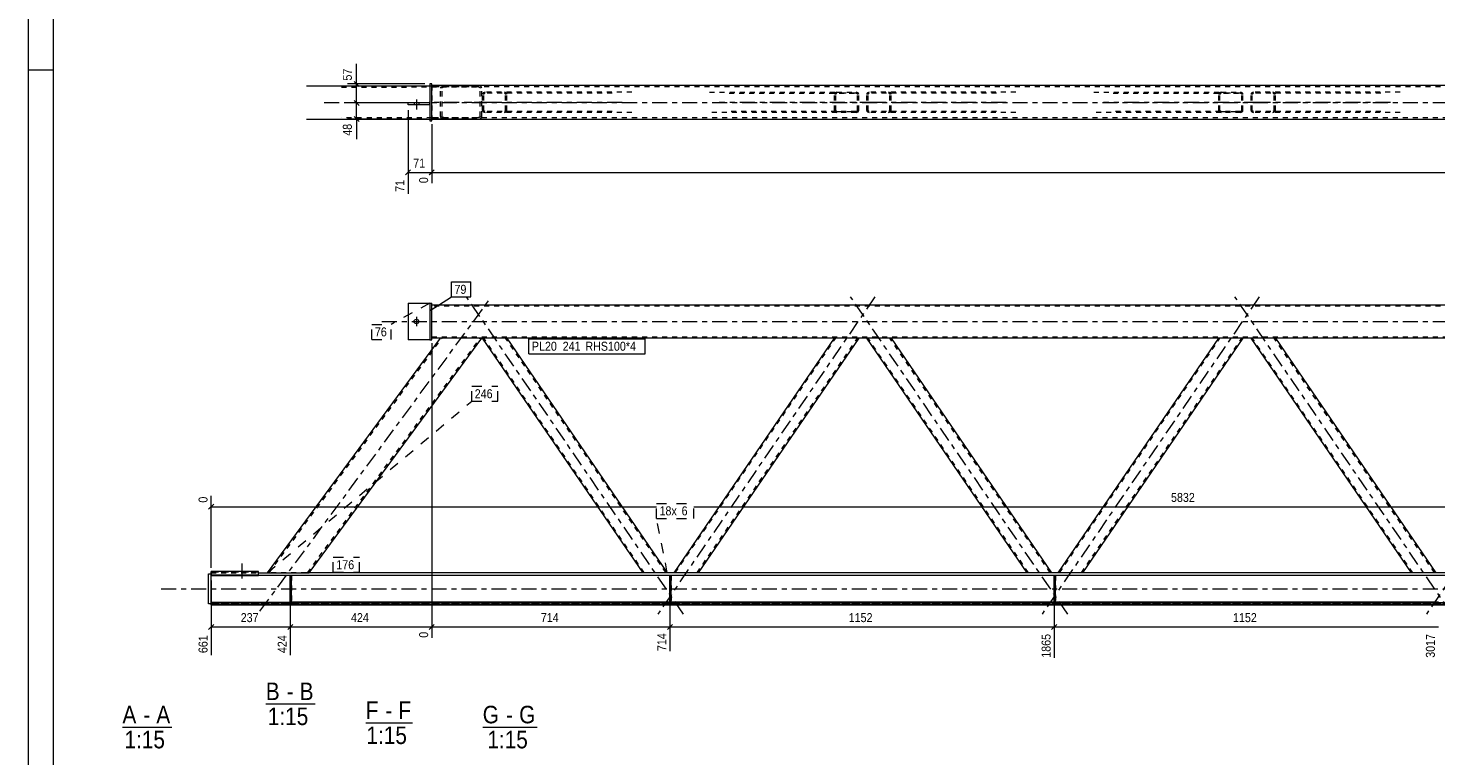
# Model space of a CAD drawing. Header units: millimetres. Extents: x 0 to 914, y 0 to 610.
# Tile 2 of 11: x 0 to 281, y 160 to 305. Entities that reach past the tile are written whole.
import ezdxf

# ---------------------------------------------------------------- set-up
doc = ezdxf.new("R2010")
doc.units = ezdxf.units.MM
for name, pattern in [('XKITLINE00', [0]), ('XKITLINE01', [4, 1, -1, 1, -1]), ('XKITLINE02', [4, 2, -2]), ('XKITLINE03', [6, 3, -1, 1, -1])]:
    doc.linetypes.add(name, pattern=pattern)
for name, color, linetype, lineweight in [('Arkusz rysunku', 3, 'Continuous', 0), ('Element', 2, 'Continuous', 0), ('Inny typ obiektu', 7, 'Continuous', 0), ('Wymiar', 4, 'Continuous', 0), ('Znak elementu', 2, 'Continuous', 0), ('Śruba', 3, 'Continuous', 0)]:
    doc.layers.add(name, color=color, linetype=linetype, lineweight=lineweight)
doc.styles.add('ARIAL', font='ARIAL.TTF')

msp = doc.modelspace()

# ---------------------------------------------------------------- linework, layer by layer
at = {"layer": 'Arkusz rysunku', "linetype": 'XKITLINE00', "lineweight": 0}
for p, q in [((0, 610), (0, 0)), ((5, 605), (5, 5)), ((5, 297), (0, 297))]:
    msp.add_line(p, q, dxfattribs=at)
at = {"layer": 'Element', "linetype": 'XKITLINE00', "lineweight": 0}
for p, q in [((55.63, 293.88), (80.22, 293.88)), ((80.22, 294.22), (80.22, 286.89)), ((80.62, 294.22), (80.22, 294.22)), ((80.62, 286.89), (80.62, 294.22)), ((790.1, 293.89), (80.62, 293.89)), ((75.89, 290.02), (75.89, 290.42)), ((80.22, 290.42), (75.89, 290.42)), ((80.22, 290.02), (75.89, 290.02)), ((80.22, 290.02), (80.22, 290.42)), ((55.63, 287.21), (80.22, 287.22)), ((80.22, 286.89), (80.62, 286.89)), ((80.62, 287.22), (790.1, 287.22)), ((89.97, 287.22), (80.62, 287.22)), ((82.99, 287.22), (83.01, 287.22)), ((75.89, 250.44), (75.89, 243.11)), ((75.89, 250.44), (80.22, 250.44)), ((80.22, 250.44), (80.22, 243.11)), ((80.22, 250.44), (80.62, 250.44)), ((80.62, 243.11), (80.62, 250.44)), ((80.62, 250.11), (790.1, 250.11)), ((47.84, 196.61), (82.34, 243.44)), ((56.12, 196.61), (90.63, 243.44)), ((80.22, 243.11), (75.89, 243.11)), ((80.22, 243.11), (80.62, 243.11)), ((82.35, 243.44), (80.62, 243.44)), ((82.4, 243.44), (82.35, 243.44)), ((82.76, 243.44), (82.4, 243.44)), ((90.63, 243.44), (82.76, 243.44)), ((780.1, 243.44), (90.63, 243.44)), ((122.82, 196.61), (90.77, 243.44)), ((95.62, 243.44), (127.67, 196.61)), ((129.02, 196.61), (161.07, 243.44)), ((165.92, 243.44), (133.87, 196.61)), ((199.57, 196.61), (167.53, 243.44)), ((172.38, 243.44), (204.42, 196.61)), ((205.78, 196.61), (237.83, 243.44)), ((242.67, 243.44), (210.63, 196.61)), ((276.33, 196.61), (244.28, 243.44)), ((249.13, 243.44), (281.18, 196.61)), ((36.03, 190.41), (36.03, 196.41)), ((36.03, 196.41), (36.56, 196.41)), ((46.03, 196.83), (36.56, 196.83)), ((36.56, 196.16), (36.56, 196.83)), ((36.56, 196.16), (46.03, 196.16)), ((36.56, 190.55), (36.56, 196.16)), ((36.56, 196.04), (46.03, 196.04)), ((46.03, 196.04), (46.03, 196.83)), ((46.03, 196.61), (48.39, 196.61)), ((435.23, 196.08), (46.03, 196.08)), ((48.39, 196.61), (55.56, 196.61)), ((52.37, 196.08), (52.63, 196.08)), ((52.37, 190.61), (52.37, 196.08)), ((52.63, 190.61), (52.63, 196.08)), ((435.23, 196.61), (55.56, 196.61)), ((128.21, 190.61), (128.21, 196.08)), ((128.47, 196.08), (128.21, 196.08)), ((128.47, 190.61), (128.47, 196.08)), ((204.96, 190.61), (204.96, 196.08)), ((205.23, 196.08), (204.96, 196.08)), ((205.23, 190.61), (205.23, 196.08)), ((36.56, 190.41), (36.03, 190.41)), ((36.56, 190.75), (52.37, 190.75)), ((834.16, 190.61), (36.56, 190.61)), ((36.56, 190.61), (36.56, 190.21)), ((36.56, 190.34), (834.16, 190.34)), ((834.16, 190.21), (36.56, 190.21)), ((36.56, 190.21), (834.16, 190.21)), ((52.37, 190.61), (52.63, 190.61)), ((128.21, 190.75), (52.63, 190.75)), ((128.21, 190.61), (128.47, 190.61)), ((204.96, 190.75), (128.47, 190.75)), ((204.96, 190.61), (205.23, 190.61)), ((281.72, 190.75), (205.23, 190.75))]:
    msp.add_line(p, q, dxfattribs=at)
at = {"layer": 'Element', "linetype": 'XKITLINE01', "lineweight": 0}
for p, q in [((62.58, 293.61), (89.96, 293.62)), ((80.22, 293.88), (89.96, 293.89)), ((80.62, 293.89), (80.62, 287.22)), ((790.1, 293.62), (80.62, 293.62)), ((82.39, 293.54), (82.34, 293.35)), ((82.35, 287.75), (82.34, 293.35)), ((82.4, 293.56), (82.39, 293.54)), ((82.68, 293.35), (82.7, 293.45)), ((82.68, 287.75), (82.68, 293.35)), ((82.7, 293.45), (82.77, 293.54)), ((82.77, 293.85), (82.75, 293.84)), ((83.01, 293.89), (82.77, 293.85)), ((82.77, 293.54), (82.81, 293.56)), ((82.81, 293.56), (82.88, 293.6)), ((82.88, 293.6), (83.01, 293.62)), ((90.22, 293.85), (89.96, 293.89)), ((89.96, 293.62), (90.09, 293.6)), ((90.09, 293.6), (90.2, 293.54)), ((90.2, 293.54), (90.27, 293.46)), ((90.27, 293.46), (90.29, 293.35)), ((90.3, 287.75), (90.29, 293.35)), ((90.58, 293.54), (90.58, 293.56)), ((90.63, 293.36), (90.58, 293.54)), ((90.63, 287.76), (90.63, 293.36)), ((91.07, 292.52), (90.92, 292.44)), ((91.26, 292.55), (91.07, 292.52)), ((120.57, 292.55), (91.26, 292.55)), ((95.32, 292.52), (95.14, 292.55)), ((95.48, 292.44), (95.32, 292.52)), ((136.13, 292.55), (161.56, 292.55)), ((161.37, 292.52), (161.21, 292.44)), ((161.56, 292.55), (161.37, 292.52)), ((161.56, 292.55), (165.43, 292.55)), ((165.62, 292.52), (165.43, 292.55)), ((165.78, 292.44), (165.62, 292.52)), ((167.83, 292.52), (167.67, 292.44)), ((168.01, 292.55), (167.83, 292.52)), ((197.32, 292.55), (168.01, 292.55)), ((172.08, 292.52), (171.89, 292.55)), ((172.23, 292.44), (172.08, 292.52)), ((212.88, 292.55), (238.31, 292.55)), ((238.12, 292.52), (237.97, 292.44)), ((238.31, 292.55), (238.12, 292.52)), ((238.31, 292.55), (242.19, 292.55)), ((242.37, 292.52), (242.19, 292.55)), ((242.53, 292.44), (242.37, 292.52)), ((244.58, 292.52), (244.42, 292.44)), ((244.77, 292.55), (244.58, 292.52)), ((274.07, 292.55), (244.77, 292.55)), ((248.83, 292.52), (248.64, 292.55)), ((248.99, 292.44), (248.83, 292.52)), ((90.81, 292.31), (90.77, 292.15)), ((90.77, 288.95), (90.77, 292.15)), ((90.92, 292.44), (90.81, 292.31)), ((91.02, 292.15), (91.03, 292.23)), ((91.02, 288.95), (91.02, 292.15)), ((91.03, 292.23), (91.09, 292.3)), ((91.09, 292.3), (91.17, 292.34)), ((91.17, 292.34), (91.26, 292.35)), ((116.69, 292.35), (91.26, 292.35)), ((95.14, 292.35), (95.23, 292.34)), ((95.23, 292.34), (95.31, 292.3)), ((95.31, 292.3), (95.36, 292.23)), ((95.36, 292.23), (95.38, 292.15)), ((95.38, 288.95), (95.38, 292.15)), ((95.58, 292.31), (95.48, 292.44)), ((95.62, 292.15), (95.58, 292.31)), ((95.62, 288.95), (95.62, 292.15)), ((140, 292.35), (165.43, 292.35)), ((161.11, 292.31), (161.07, 292.15)), ((161.07, 288.95), (161.07, 292.15)), ((161.21, 292.44), (161.11, 292.31)), ((161.31, 292.15), (161.33, 292.23)), ((161.31, 288.95), (161.31, 292.15)), ((161.33, 292.23), (161.38, 292.3)), ((161.38, 292.3), (161.46, 292.34)), ((161.46, 292.34), (161.56, 292.35)), ((165.43, 292.35), (161.56, 292.35)), ((165.43, 292.35), (165.53, 292.34)), ((165.53, 292.34), (165.6, 292.3)), ((165.6, 292.3), (165.66, 292.23)), ((165.66, 292.23), (165.68, 292.15)), ((165.68, 288.95), (165.68, 292.15)), ((165.88, 292.31), (165.78, 292.44)), ((165.92, 292.15), (165.88, 292.31)), ((165.92, 288.95), (165.92, 292.15)), ((167.56, 292.31), (167.53, 292.15)), ((167.53, 288.95), (167.53, 292.15)), ((167.67, 292.44), (167.56, 292.31)), ((167.77, 292.15), (167.79, 292.23)), ((167.77, 288.95), (167.77, 292.15)), ((167.79, 292.23), (167.84, 292.3)), ((167.84, 292.3), (167.92, 292.34)), ((167.92, 292.34), (168.01, 292.35)), ((193.44, 292.35), (168.01, 292.35)), ((171.89, 292.35), (171.98, 292.34)), ((171.98, 292.34), (172.06, 292.3)), ((172.06, 292.3), (172.11, 292.23)), ((172.11, 292.23), (172.13, 292.15)), ((172.13, 288.95), (172.13, 292.15)), ((172.34, 292.31), (172.23, 292.44)), ((172.38, 292.15), (172.34, 292.31)), ((172.38, 288.95), (172.38, 292.15)), ((216.76, 292.35), (242.19, 292.35)), ((237.86, 292.31), (237.83, 292.15)), ((237.83, 288.95), (237.83, 292.15)), ((237.97, 292.44), (237.86, 292.31)), ((238.07, 292.15), (238.09, 292.23)), ((238.07, 288.95), (238.07, 292.15)), ((238.09, 292.23), (238.14, 292.3)), ((238.14, 292.3), (238.22, 292.34)), ((238.22, 292.34), (238.31, 292.35)), ((242.19, 292.35), (238.31, 292.35)), ((242.19, 292.35), (242.28, 292.34)), ((242.28, 292.34), (242.36, 292.3)), ((242.36, 292.3), (242.41, 292.23)), ((242.41, 292.23), (242.43, 292.15)), ((242.43, 288.95), (242.43, 292.15)), ((242.64, 292.31), (242.53, 292.44)), ((242.67, 292.15), (242.64, 292.31)), ((242.67, 288.95), (242.67, 292.15)), ((244.32, 292.31), (244.28, 292.15)), ((244.28, 288.95), (244.28, 292.15)), ((244.42, 292.44), (244.32, 292.31)), ((244.53, 292.15), (244.54, 292.23)), ((244.53, 288.95), (244.53, 292.15)), ((244.54, 292.23), (244.6, 292.3)), ((244.6, 292.3), (244.67, 292.34)), ((244.67, 292.34), (244.77, 292.35)), ((270.2, 292.35), (244.77, 292.35)), ((248.64, 292.35), (248.74, 292.34)), ((248.74, 292.34), (248.82, 292.3)), ((248.82, 292.3), (248.87, 292.23)), ((248.87, 292.23), (248.89, 292.15)), ((248.89, 288.95), (248.89, 292.15)), ((249.09, 292.31), (248.99, 292.44)), ((249.13, 292.15), (249.09, 292.31)), ((249.13, 288.95), (249.13, 292.15)), ((80.62, 287.48), (62.58, 287.48)), ((80.22, 287.22), (80.62, 287.22)), ((80.62, 287.49), (790.1, 287.49)), ((89.97, 287.49), (80.62, 287.48)), ((82.35, 287.75), (82.37, 287.65)), ((82.37, 287.65), (82.4, 287.55)), ((82.7, 287.65), (82.68, 287.75)), ((82.78, 287.56), (82.7, 287.65)), ((82.76, 287.26), (82.99, 287.22)), ((82.88, 287.51), (82.78, 287.56)), ((83.01, 287.49), (82.88, 287.51)), ((90.09, 287.51), (89.97, 287.49)), ((89.97, 287.22), (90.22, 287.26)), ((90.2, 287.57), (90.09, 287.51)), ((90.27, 287.65), (90.2, 287.57)), ((90.3, 287.75), (90.27, 287.65)), ((90.58, 287.55), (90.6, 287.65)), ((90.6, 287.65), (90.63, 287.76)), ((90.77, 288.95), (90.81, 288.8)), ((90.81, 288.8), (90.92, 288.67)), ((90.92, 288.67), (91.07, 288.59)), ((91.03, 288.88), (91.02, 288.95)), ((91.09, 288.81), (91.03, 288.88)), ((91.07, 288.59), (91.26, 288.55)), ((91.17, 288.77), (91.09, 288.81)), ((91.26, 288.75), (91.17, 288.77)), ((116.69, 288.75), (91.26, 288.75)), ((120.57, 288.55), (91.26, 288.55)), ((95.23, 288.77), (95.14, 288.75)), ((95.14, 288.55), (95.32, 288.59)), ((95.31, 288.81), (95.23, 288.77)), ((95.36, 288.88), (95.31, 288.81)), ((95.32, 288.59), (95.48, 288.67)), ((95.38, 288.95), (95.36, 288.88)), ((95.48, 288.67), (95.58, 288.8)), ((95.58, 288.8), (95.62, 288.95)), ((161.56, 288.55), (136.13, 288.55)), ((165.43, 288.75), (140, 288.75)), ((161.07, 288.95), (161.11, 288.8)), ((161.11, 288.8), (161.21, 288.67)), ((161.21, 288.67), (161.37, 288.59)), ((161.33, 288.88), (161.31, 288.95)), ((161.38, 288.81), (161.33, 288.88)), ((161.37, 288.59), (161.56, 288.55)), ((161.46, 288.77), (161.38, 288.81)), ((161.56, 288.75), (161.46, 288.77)), ((161.56, 288.75), (165.43, 288.75)), ((165.43, 288.55), (161.56, 288.55)), ((165.53, 288.77), (165.43, 288.75)), ((165.43, 288.55), (165.62, 288.59)), ((165.6, 288.81), (165.53, 288.77)), ((165.66, 288.88), (165.6, 288.81)), ((165.62, 288.59), (165.78, 288.67)), ((165.68, 288.95), (165.66, 288.88)), ((165.78, 288.67), (165.88, 288.8)), ((165.88, 288.8), (165.92, 288.95)), ((167.53, 288.95), (167.56, 288.8)), ((167.56, 288.8), (167.67, 288.67)), ((167.67, 288.67), (167.83, 288.59)), ((167.79, 288.88), (167.77, 288.95)), ((167.84, 288.81), (167.79, 288.88)), ((167.83, 288.59), (168.01, 288.55)), ((167.92, 288.77), (167.84, 288.81)), ((168.01, 288.75), (167.92, 288.77)), ((193.44, 288.75), (168.01, 288.75)), ((197.32, 288.55), (168.01, 288.55)), ((171.98, 288.77), (171.89, 288.75)), ((171.89, 288.55), (172.08, 288.59)), ((172.06, 288.81), (171.98, 288.77)), ((172.11, 288.88), (172.06, 288.81)), ((172.08, 288.59), (172.23, 288.67)), ((172.13, 288.95), (172.11, 288.88)), ((172.23, 288.67), (172.34, 288.8)), ((172.34, 288.8), (172.38, 288.95)), ((238.31, 288.55), (212.88, 288.55)), ((242.19, 288.75), (216.76, 288.75)), ((237.83, 288.95), (237.86, 288.8)), ((237.86, 288.8), (237.97, 288.67)), ((237.97, 288.67), (238.12, 288.59)), ((238.09, 288.88), (238.07, 288.95)), ((238.14, 288.81), (238.09, 288.88)), ((238.12, 288.59), (238.31, 288.55)), ((238.22, 288.77), (238.14, 288.81)), ((238.31, 288.75), (238.22, 288.77)), ((238.31, 288.75), (242.19, 288.75)), ((242.19, 288.55), (238.31, 288.55)), ((242.28, 288.77), (242.19, 288.75)), ((242.19, 288.55), (242.37, 288.59)), ((242.36, 288.81), (242.28, 288.77)), ((242.41, 288.88), (242.36, 288.81)), ((242.37, 288.59), (242.53, 288.67)), ((242.43, 288.95), (242.41, 288.88)), ((242.53, 288.67), (242.64, 288.8)), ((242.64, 288.8), (242.67, 288.95)), ((244.28, 288.95), (244.32, 288.8)), ((244.32, 288.8), (244.42, 288.67)), ((244.42, 288.67), (244.58, 288.59)), ((244.54, 288.88), (244.53, 288.95)), ((244.6, 288.81), (244.54, 288.88)), ((244.58, 288.59), (244.77, 288.55)), ((244.67, 288.77), (244.6, 288.81)), ((244.77, 288.75), (244.67, 288.77)), ((270.2, 288.75), (244.77, 288.75)), ((274.07, 288.55), (244.77, 288.55)), ((248.74, 288.77), (248.64, 288.75)), ((248.64, 288.55), (248.83, 288.59)), ((248.82, 288.81), (248.74, 288.77)), ((248.87, 288.88), (248.82, 288.81)), ((248.83, 288.59), (248.99, 288.67)), ((248.89, 288.95), (248.87, 288.88)), ((248.99, 288.67), (249.09, 288.8)), ((249.09, 288.8), (249.13, 288.95)), ((80.22, 250.44), (80.22, 243.11)), ((80.62, 243.44), (80.62, 250.11)), ((790.1, 249.84), (80.62, 249.84)), ((48.17, 196.61), (82.68, 243.44)), ((55.79, 196.61), (90.3, 243.44)), ((80.62, 243.71), (790.1, 243.71)), ((82.34, 243.44), (82.35, 243.44)), ((82.35, 243.44), (82.34, 243.44)), ((90.63, 243.44), (82.35, 243.44)), ((82.68, 243.44), (82.68, 243.44)), ((82.7, 243.44), (82.68, 243.44)), ((82.68, 243.44), (82.7, 243.44)), ((82.76, 243.44), (82.7, 243.44)), ((83.01, 243.44), (82.76, 243.44)), ((83.01, 243.44), (83.01, 243.44)), ((95.62, 243.44), (90.77, 243.44)), ((123.06, 196.61), (91.02, 243.44)), ((127.42, 196.61), (95.38, 243.44)), ((129.27, 196.61), (161.31, 243.44)), ((133.63, 196.61), (165.68, 243.44)), ((165.92, 243.44), (161.07, 243.44)), ((172.38, 243.44), (167.53, 243.44)), ((199.82, 196.61), (167.77, 243.44)), ((204.18, 196.61), (172.13, 243.44)), ((206.02, 196.61), (238.07, 243.44)), ((210.38, 196.61), (242.43, 243.44)), ((242.67, 243.44), (237.83, 243.44)), ((249.13, 243.44), (244.28, 243.44)), ((276.57, 196.61), (244.53, 243.44)), ((280.93, 196.61), (248.89, 243.44)), ((36.56, 196.83), (36.56, 196.04)), ((46.03, 196.83), (36.56, 196.83)), ((36.56, 196.83), (36.56, 196.04)), ((46.03, 196.7), (36.56, 196.7)), ((36.56, 196.7), (46.03, 196.7)), ((36.56, 190.21), (36.56, 196.61)), ((36.56, 196.61), (46.03, 196.61)), ((36.56, 196.16), (36.56, 196.41)), ((36.56, 196.16), (46.03, 196.16)), ((834.16, 196.08), (36.56, 196.08)), ((46.03, 196.08), (36.56, 196.08)), ((46.03, 196.04), (36.56, 196.04)), ((46.03, 196.04), (46.03, 196.83)), ((47.84, 196.61), (47.84, 196.61)), ((47.84, 196.61), (48.39, 196.61)), ((48.17, 196.61), (48.17, 196.61)), ((55.56, 196.61), (48.39, 196.61)), ((48.5, 196.61), (48.5, 196.61)), ((48.5, 196.61), (48.5, 196.61)), ((52.37, 190.48), (52.37, 196.08)), ((52.37, 196.08), (52.63, 196.08)), ((52.37, 195.08), (52.63, 195.08)), ((52.37, 190.48), (52.37, 195.08)), ((52.37, 195.08), (52.63, 195.08)), ((52.63, 196.08), (52.63, 190.48)), ((52.63, 190.48), (52.63, 195.08)), ((55.56, 196.61), (56.12, 196.61)), ((55.76, 196.61), (55.79, 196.61)), ((55.79, 196.61), (55.79, 196.61)), ((56.12, 196.61), (56.12, 196.61)), ((127.67, 196.61), (122.82, 196.61)), ((128.21, 190.48), (128.21, 196.08)), ((128.21, 196.08), (128.47, 196.08)), ((128.47, 195.08), (128.21, 195.08)), ((128.21, 195.08), (128.21, 190.48)), ((128.21, 195.08), (128.47, 195.08)), ((128.47, 196.08), (128.47, 190.48)), ((128.47, 190.48), (128.47, 195.08)), ((133.87, 196.61), (129.02, 196.61)), ((204.42, 196.61), (199.57, 196.61)), ((204.96, 190.48), (204.96, 196.08)), ((204.96, 196.08), (205.23, 196.08)), ((205.23, 195.08), (204.96, 195.08)), ((204.96, 195.08), (204.96, 190.48)), ((204.96, 195.08), (205.23, 195.08)), ((205.23, 196.08), (205.23, 190.48)), ((205.23, 190.48), (205.23, 195.08)), ((210.63, 196.61), (205.78, 196.61)), ((281.18, 196.61), (276.33, 196.61)), ((52.63, 191.75), (52.37, 191.75)), ((52.63, 191.75), (52.37, 191.75)), ((128.21, 191.75), (128.47, 191.75)), ((128.47, 191.75), (128.21, 191.75)), ((204.96, 191.75), (205.23, 191.75)), ((205.23, 191.75), (204.96, 191.75)), ((834.16, 190.61), (36.56, 190.61)), ((36.56, 190.61), (36.56, 190.21)), ((36.56, 190.41), (36.56, 190.55)), ((834.16, 190.48), (36.56, 190.48)), ((36.56, 190.48), (834.16, 190.48)), ((36.56, 190.34), (834.16, 190.34)), ((834.16, 190.21), (36.56, 190.21)), ((52.37, 190.75), (52.63, 190.75)), ((52.37, 190.75), (52.63, 190.75)), ((52.37, 190.75), (52.63, 190.75)), ((52.37, 190.61), (52.63, 190.61)), ((52.37, 190.48), (52.63, 190.48)), ((52.37, 190.48), (52.63, 190.48)), ((128.47, 190.75), (128.21, 190.75)), ((128.47, 190.75), (128.21, 190.75)), ((128.47, 190.75), (128.21, 190.75)), ((128.21, 190.61), (128.47, 190.61)), ((128.21, 190.48), (128.47, 190.48)), ((128.21, 190.48), (128.47, 190.48)), ((205.23, 190.75), (204.96, 190.75)), ((205.23, 190.75), (204.96, 190.75)), ((205.23, 190.75), (204.96, 190.75)), ((204.96, 190.61), (205.23, 190.61)), ((204.96, 190.48), (205.23, 190.48)), ((204.96, 190.48), (205.23, 190.48))]:
    msp.add_line(p, q, dxfattribs=at)
at = {"layer": 'Element', "linetype": 'XKITLINE03', "lineweight": 0}
for p, q in [((59.1, 290.54), (92.42, 290.56)), ((70.62, 290.55), (800.1, 290.55)), ((118.63, 290.55), (87.55, 290.55)), ((169.14, 290.55), (138.06, 290.55)), ((195.38, 290.55), (164.3, 290.55)), ((245.9, 290.55), (214.82, 290.55)), ((272.14, 290.55), (241.06, 290.55)), ((46.29, 188.9), (92.42, 251.49)), ((130.89, 188.36), (87.55, 251.7)), ((169.14, 251.7), (125.8, 188.36)), ((207.65, 188.36), (164.3, 251.7)), ((245.9, 251.7), (202.55, 188.36)), ((284.4, 188.36), (241.06, 251.7)), ((322.65, 251.7), (279.31, 188.36)), ((70.62, 246.78), (800.1, 246.78)), ((26.56, 193.41), (844.16, 193.41))]:
    msp.add_line(p, q, dxfattribs=at)
at = {"layer": 'Element', "linetype": 'XKITLINE01', "lineweight": 0}
for centre, start, end in [((90.04, 293.26), 29.1543, 73.2168), ((82.93, 287.85), 209.1543, 253.2168), ((90.04, 287.85), 286.8252, 330.8876)]:
    msp.add_arc(centre, 0.614, start, end, dxfattribs=at)
at = {"layer": 'Inny typ obiektu', "linetype": 'XKITLINE00', "lineweight": 0}
for p, q in [((47.47, 170.42), (57.35, 170.42)), ((67.43, 166.64), (76.79, 166.64)), ((18.84, 165.78), (28.72, 165.78)), ((90.8, 165.78), (101.71, 165.78))]:
    msp.add_line(p, q, dxfattribs=at)
at = {"layer": 'Wymiar', "linetype": 'XKITLINE00', "lineweight": 0}
for p, q in [((65.62, 294.22), (65.62, 298.24)), ((65.62, 294.22), (65.62, 298.24)), ((79.22, 294.22), (63.76, 294.22)), ((65.11, 294.73), (66.13, 293.71)), ((65.62, 290.42), (65.62, 294.22)), ((74.89, 290.42), (63.76, 290.42)), ((74.89, 290.42), (63.76, 290.42)), ((65.11, 290.93), (66.13, 289.91)), ((65.11, 290.93), (66.13, 289.91)), ((65.62, 287.22), (65.62, 290.42)), ((79.62, 287.22), (63.76, 287.22)), ((65.11, 287.73), (66.13, 286.71)), ((65.62, 287.22), (65.62, 283.2)), ((65.62, 287.22), (65.62, 283.2)), ((75.89, 289.02), (75.89, 272.27)), ((80.62, 286.22), (80.62, 274.4)), ((80.62, 286.22), (80.62, 274.4)), ((76.4, 277.06), (75.38, 276.05)), ((75.89, 276.55), (80.62, 276.55)), ((81.13, 277.06), (80.11, 276.05)), ((81.13, 277.06), (80.16, 276.09)), ((80.62, 276.55), (790.5, 276.55)), ((80.62, 242.44), (80.62, 183.62)), ((80.62, 242.44), (80.62, 183.62)), ((36.56, 197.61), (36.56, 211.93)), ((37.07, 210.29), (36.05, 209.27)), ((36.56, 209.78), (125.52, 209.78)), ((133, 209.78), (425.36, 209.78)), ((36.56, 195.04), (36.56, 180.15)), ((52.37, 195.08), (52.37, 180.15)), ((52.37, 195.08), (52.37, 180.15)), ((128.21, 195.08), (128.21, 180.95)), ((128.21, 195.08), (128.21, 180.95)), ((204.96, 195.08), (204.96, 179.62)), ((204.96, 195.08), (204.96, 179.62)), ((37.07, 186.29), (36.05, 185.27)), ((36.56, 185.78), (52.37, 185.78)), ((52.87, 186.29), (51.86, 185.27)), ((52.87, 186.29), (51.91, 185.32)), ((52.37, 185.78), (80.62, 185.78)), ((81.13, 186.29), (80.11, 185.27)), ((81.13, 186.29), (80.16, 185.32)), ((80.62, 185.78), (128.21, 185.78)), ((128.71, 186.29), (127.7, 185.27)), ((128.71, 186.29), (127.75, 185.32)), ((128.21, 185.78), (204.96, 185.78)), ((205.47, 186.29), (204.45, 185.27)), ((205.47, 186.29), (204.5, 185.32)), ((204.96, 185.78), (281.72, 185.78))]:
    msp.add_line(p, q, dxfattribs=at)
at = {"layer": 'Znak elementu', "linetype": 'XKITLINE00', "lineweight": 0}
for p, q in [((84.56, 254.7), (88.43, 254.7)), ((84.56, 251.7), (84.56, 254.7)), ((88.43, 251.7), (88.43, 254.7)), ((80.32, 248.96), (84.56, 251.7)), ((84.56, 251.7), (88.43, 251.7)), ((100.02, 243.34), (123.25, 243.34)), ((100.02, 240.34), (100.02, 243.34)), ((123.25, 240.34), (123.25, 243.34)), ((100.02, 240.34), (123.25, 240.34))]:
    msp.add_line(p, q, dxfattribs=at)
at = {"layer": 'Znak elementu', "linetype": 'XKITLINE02', "lineweight": 0}
for p, q in [((80.22, 250.44), (72.53, 246.21)), ((68.66, 246.21), (72.53, 246.21)), ((68.66, 243.21), (68.66, 246.21)), ((72.53, 243.21), (72.53, 246.21)), ((68.66, 243.21), (72.53, 243.21)), ((88.61, 233.85), (93.82, 233.85)), ((88.61, 230.85), (88.61, 233.85)), ((93.82, 230.85), (93.82, 233.85)), ((47.84, 196.61), (88.61, 230.85)), ((88.61, 230.85), (93.82, 230.85)), ((125.52, 210.46), (133, 210.46)), ((125.52, 207.46), (125.52, 210.46)), ((133, 207.46), (133, 210.46)), ((125.52, 207.46), (133, 207.46)), ((127.67, 196.61), (125.52, 207.46)), ((60.96, 199.71), (66.17, 199.71)), ((60.96, 196.71), (60.96, 199.71)), ((66.17, 196.71), (66.17, 199.71)), ((60.96, 196.71), (66.17, 196.71))]:
    msp.add_line(p, q, dxfattribs=at)
at = {"layer": 'Śruba', "linetype": 'XKITLINE00', "lineweight": 0}
for p, q in [((77.09, 290.42), (77.09, 290.02)), ((77.55, 291.12), (77.55, 289.12)), ((78.02, 290.42), (78.02, 290.02)), ((77.55, 247.71), (77.55, 245.84)), ((76.62, 246.78), (78.49, 246.78)), ((42.69, 198.46), (42.69, 195.47)), ((42.69, 198.46), (42.69, 195.47))]:
    msp.add_line(p, q, dxfattribs=at)
msp.add_circle((77.55, 246.78), 0.467, dxfattribs=at)

# ---------------------------------------------------------------- texts
at = {"layer": 'Inny typ obiektu', "style": 'ARIAL', "width": 0.85}
for s, p in [('B', (47.47, 171.17)), ('B', (54.24, 171.17)), ('-', (51.63, 171.17)), ('A', (18.84, 166.53)), ('A', (25.61, 166.53)), ('1:15', (47.87, 166.17)), ('F', (67.43, 167.39)), ('-', (71.33, 167.39)), ('F', (73.94, 167.39)), ('G', (90.8, 166.53)), ('G', (98.08, 166.53)), ('-', (23, 166.53)), ('-', (95.48, 166.53)), ('1:15', (19.24, 161.53)), ('1:15', (67.57, 162.39)), ('1:15', (91.72, 161.53))]:
    msp.add_text(s, height=3.5, dxfattribs=at).set_placement(p)
at = {"layer": 'Wymiar', "style": 'ARIAL', "width": 0.85}
for s, p in [('57', (64.66, 294.9)), ('48', (64.66, 283.88)), ('71', (75.17, 272.67)), ('0', (79.9, 274.4)), ('0', (35.84, 210.6)), ('661', (35.84, 180.55)), ('424', (51.65, 180.55)), ('0', (79.9, 183.62)), ('714', (127.49, 180.95)), ('1865', (204.24, 179.62)), ('3017', (281, 179.62))]:
    msp.add_text(s, height=1.8, rotation=90.0002, dxfattribs=at).set_placement(p)
for s, p in [('71', (76.92, 277.51)), ('5832', (228.29, 210.74)), ('237', (42.46, 186.74)), ('424', (64.49, 186.74)), ('714', (102.41, 186.74)), ('1152', (163.91, 186.74)), ('1152', (240.67, 186.74))]:
    msp.add_text(s, height=1.8, dxfattribs=at).set_placement(p)
at = {"layer": 'Znak elementu', "style": 'ARIAL', "width": 0.85}
for s, p in [('79', (85.16, 252.3)), ('76', (69.26, 243.81)), ('PL20', (100.62, 240.94)), ('241', (106.77, 240.94)), ('RHS100*4', (111.31, 240.94)), ('246', (89.21, 231.45)), ('18x', (126.12, 208.06)), ('6', (130.53, 208.06)), ('176', (61.56, 197.31))]:
    msp.add_text(s, height=1.8, dxfattribs=at).set_placement(p)

doc.saveas('drawing.dxf')
